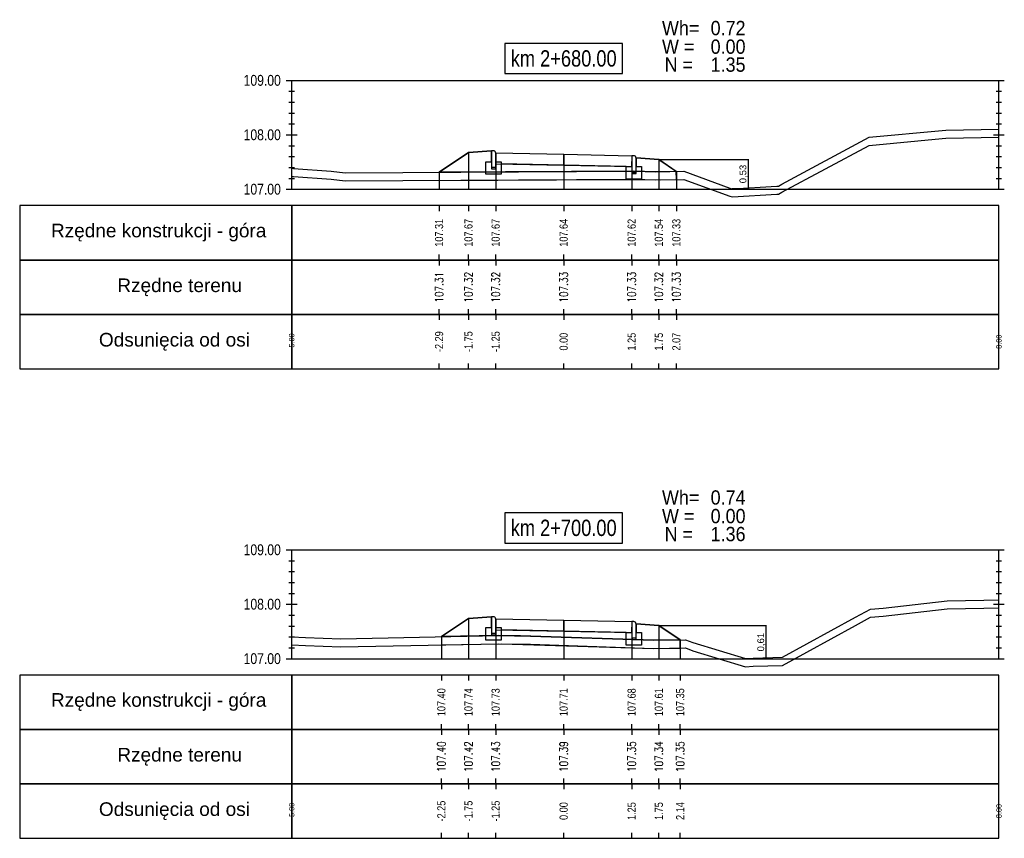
# Model space of a CAD drawing. Extents: x 7537626 to 7538805, y 5722894 to 5725486.
# Tile 45 of 105: x 7538282 to 7538300, y 5725395 to 5725410. Entities that reach past the tile are written whole.
import ezdxf

# ---------------------------------------------------------------- set-up
doc = ezdxf.new("R2010")
doc.units = 0
doc.header["$PDMODE"] = 35
doc.header["$PDSIZE"] = 0.3
for name, color, linetype in [('C-DROGI-PROFILE', 7, 'Continuous'), ('C-DROGI-PROFILE-ETYKIETY', 7, 'Continuous'), ('C-DROGI-PRZEKROJE-ETYKIETY', 7, 'Continuous'), ('C-POPRZECZKA-przekrój', 2, 'Continuous'), ('C-POPRZECZKA-widok', 1, 'Continuous')]:
    doc.layers.add(name, color=color, linetype=linetype)
for name, color, linetype, true_color in [('C-humus', 7, 'Continuous', 0x003df5), ('C-Teren', 7, 'Continuous', 0x008521), ('poprzeczki', 7, 'Continuous', 0x0000d6)]:
    doc.layers.add(name, color=color, linetype=linetype, true_color=true_color)
doc.layers.add('D-1.pow. hum.', color=7, linetype='Continuous', lineweight=30, plot=False)
doc.layers.add('D-3.nasyp', color=4, linetype='Continuous', lineweight=30, plot=False)
doc.layers.add('D-roboty-ziemne-opis', color=2, linetype='Continuous', lineweight=30)
doc.styles.add('2mm08', font='arial.ttf', dxfattribs={"width": 0.8})
doc.styles.add('opis_50', font='arial.ttf', dxfattribs={"height": 0.125})
doc.styles.get("Standard").update_dxf_attribs({"font": 'arial.ttf'})
doc.dimstyles.new('OPIS_50', dxfattribs={"dimscale": 0.5, "dimtxt": 0.125, "dimasz": 0.25, "dimexe": 0.1, "dimexo": 0.15, "dimgap": 0.1, "dimtad": 1, "dimzin": 0, "dimtxsty": 'opis_50', "dimblk": 'ARCHTICK', "dimcen": 0.15, "dimdle": 0.1, "dimaunit": 2, "dimadec": 4, "dimazin": 0, "dimtfac": 1, "dimtmove": 0, "dimatfit": 3, "dimfxl": 1, "dimarcsym": 0})

# ---------------------------------------------------------------- blocks, each defined once
blk = doc.blocks.new('_ArchTick')
at = {"color": 0, "linetype": 'ByBlock', "const_width": 0.15}
blk.add_lwpolyline([(-0.5, -0.5), (0.5, 0.5)], dxfattribs=at)
blk = doc.blocks.new('*D130')
at = {"layer": 'Defpoints', "color": 0, "transparency": 16777216}
for p in [(7538293.328, 5725407.883), (7538294.657, 5725407.356), (7538294.969, 5725407.356)]:
    blk.add_point(p, dxfattribs=at)
at = {"layer": 'poprzeczki', "color": 0, "lineweight": -2, "transparency": 16777216}
for p, q in [((7538293.343, 5725407.883), (7538294.979, 5725407.883)), ((7538294.969, 5725407.893), (7538294.969, 5725407.346)), ((7538294.672, 5725407.356), (7538294.979, 5725407.356))]:
    blk.add_line(p, q, dxfattribs=at)
at = {"layer": 'poprzeczki', "color": 0, "lineweight": -2, "transparency": 16777216, "xscale": 0.025, "yscale": 0.025, "zscale": 0.025}
for p, rotation in [((7538294.969, 5725407.883), 90), ((7538294.969, 5725407.356), 270)]:
    blk.add_blockref('_ArchTick', p, dxfattribs=dict(at, rotation=rotation))
at = {"layer": 'poprzeczki', "color": 0, "transparency": 16777216, "insert": (7538294.884, 5725407.619), "char_height": 0.125, "attachment_point": 5, "rotation": 90, "style": 'opis_50'}
blk.add_mtext('0,53', dxfattribs=at)
blk = doc.blocks.new('*D131')
at = {"layer": 'Defpoints', "color": 0, "transparency": 16777216}
for p in [(7538293.328, 5725399.321), (7538294.919, 5725398.716), (7538295.297, 5725398.716)]:
    blk.add_point(p, dxfattribs=at)
at = {"layer": 'poprzeczki', "color": 0, "lineweight": -2, "transparency": 16777216}
for p, q in [((7538293.343, 5725399.321), (7538295.307, 5725399.321)), ((7538295.297, 5725399.331), (7538295.297, 5725398.706)), ((7538294.934, 5725398.716), (7538295.307, 5725398.716))]:
    blk.add_line(p, q, dxfattribs=at)
at = {"layer": 'poprzeczki', "color": 0, "lineweight": -2, "transparency": 16777216, "xscale": 0.025, "yscale": 0.025, "zscale": 0.025}
for p, rotation in [((7538295.297, 5725399.321), 90), ((7538295.297, 5725398.716), 270)]:
    blk.add_blockref('_ArchTick', p, dxfattribs=dict(at, rotation=rotation))
at = {"layer": 'poprzeczki', "color": 0, "transparency": 16777216, "insert": (7538295.212, 5725399.018), "char_height": 0.125, "attachment_point": 5, "rotation": 90, "style": 'opis_50'}
blk.add_mtext('0,61', dxfattribs=at)

msp = doc.modelspace()

# ---------------------------------------------------------------- linework, layer by layer
at = {"layer": 'C-DROGI-PROFILE', "color": 7, "linetype": 'Continuous', "lineweight": -3}
for p, q in [((7538289.288, 5725407.039), (7538289.288, 5725406.939)), ((7538289.828, 5725407.039), (7538289.828, 5725406.939)), ((7538290.328, 5725407.039), (7538290.328, 5725406.939)), ((7538291.578, 5725407.039), (7538291.578, 5725406.939)), ((7538292.828, 5725407.039), (7538292.828, 5725406.939)), ((7538293.328, 5725407.039), (7538293.328, 5725406.939)), ((7538293.65, 5725407.039), (7538293.65, 5725406.939)), ((7538289.288, 5725406.039), (7538289.288, 5725406.139)), ((7538289.828, 5725406.039), (7538289.828, 5725406.139)), ((7538290.328, 5725406.039), (7538290.328, 5725406.139)), ((7538291.578, 5725406.039), (7538291.578, 5725406.139)), ((7538292.828, 5725406.039), (7538292.828, 5725406.139)), ((7538293.328, 5725406.039), (7538293.328, 5725406.139)), ((7538293.65, 5725406.039), (7538293.65, 5725406.139)), ((7538289.288, 5725406.039), (7538289.288, 5725405.939)), ((7538289.828, 5725406.039), (7538289.828, 5725405.939)), ((7538290.328, 5725406.039), (7538290.328, 5725405.939)), ((7538291.578, 5725406.039), (7538291.578, 5725405.939)), ((7538292.828, 5725406.039), (7538292.828, 5725405.939)), ((7538293.328, 5725406.039), (7538293.328, 5725405.939)), ((7538293.65, 5725406.039), (7538293.65, 5725405.939)), ((7538289.288, 5725405.039), (7538289.288, 5725405.139)), ((7538289.288, 5725405.039), (7538289.288, 5725404.939)), ((7538289.828, 5725405.039), (7538289.828, 5725405.139)), ((7538289.828, 5725405.039), (7538289.828, 5725404.939)), ((7538290.328, 5725405.039), (7538290.328, 5725405.139)), ((7538290.328, 5725405.039), (7538290.328, 5725404.939)), ((7538291.578, 5725405.039), (7538291.578, 5725405.139)), ((7538291.578, 5725405.039), (7538291.578, 5725404.939)), ((7538292.828, 5725405.039), (7538292.828, 5725405.139)), ((7538292.828, 5725405.039), (7538292.828, 5725404.939)), ((7538293.328, 5725405.039), (7538293.328, 5725405.139)), ((7538293.328, 5725405.039), (7538293.328, 5725404.939)), ((7538293.65, 5725405.039), (7538293.65, 5725405.139)), ((7538293.65, 5725405.039), (7538293.65, 5725404.939)), ((7538289.288, 5725404.039), (7538289.288, 5725404.139)), ((7538289.828, 5725404.039), (7538289.828, 5725404.139)), ((7538290.328, 5725404.039), (7538290.328, 5725404.139)), ((7538291.578, 5725404.039), (7538291.578, 5725404.139)), ((7538292.828, 5725404.039), (7538292.828, 5725404.139)), ((7538293.328, 5725404.039), (7538293.328, 5725404.139)), ((7538293.65, 5725404.039), (7538293.65, 5725404.139)), ((7538289.33, 5725398.414), (7538289.33, 5725398.314)), ((7538289.828, 5725398.414), (7538289.828, 5725398.314)), ((7538290.328, 5725398.414), (7538290.328, 5725398.314)), ((7538291.578, 5725398.414), (7538291.578, 5725398.314)), ((7538292.828, 5725398.414), (7538292.828, 5725398.314)), ((7538293.328, 5725398.414), (7538293.328, 5725398.314)), ((7538293.72, 5725398.414), (7538293.72, 5725398.314)), ((7538289.33, 5725397.414), (7538289.33, 5725397.514)), ((7538289.828, 5725397.414), (7538289.828, 5725397.514)), ((7538290.328, 5725397.414), (7538290.328, 5725397.514)), ((7538291.578, 5725397.414), (7538291.578, 5725397.514)), ((7538292.828, 5725397.414), (7538292.828, 5725397.514)), ((7538293.328, 5725397.414), (7538293.328, 5725397.514)), ((7538293.72, 5725397.414), (7538293.72, 5725397.514)), ((7538289.33, 5725397.414), (7538289.33, 5725397.314)), ((7538289.828, 5725397.414), (7538289.828, 5725397.314)), ((7538290.328, 5725397.414), (7538290.328, 5725397.314)), ((7538291.578, 5725397.414), (7538291.578, 5725397.314)), ((7538292.828, 5725397.414), (7538292.828, 5725397.314)), ((7538293.328, 5725397.414), (7538293.328, 5725397.314)), ((7538293.72, 5725397.414), (7538293.72, 5725397.314)), ((7538289.33, 5725396.414), (7538289.33, 5725396.514)), ((7538289.33, 5725396.414), (7538289.33, 5725396.314)), ((7538289.828, 5725396.414), (7538289.828, 5725396.514)), ((7538289.828, 5725396.414), (7538289.828, 5725396.314)), ((7538290.328, 5725396.414), (7538290.328, 5725396.514)), ((7538290.328, 5725396.414), (7538290.328, 5725396.314)), ((7538291.578, 5725396.414), (7538291.578, 5725396.514)), ((7538291.578, 5725396.414), (7538291.578, 5725396.314)), ((7538292.828, 5725396.414), (7538292.828, 5725396.514)), ((7538292.828, 5725396.414), (7538292.828, 5725396.314)), ((7538293.328, 5725396.414), (7538293.328, 5725396.514)), ((7538293.328, 5725396.414), (7538293.328, 5725396.314)), ((7538293.72, 5725396.414), (7538293.72, 5725396.514)), ((7538293.72, 5725396.414), (7538293.72, 5725396.314)), ((7538289.33, 5725395.414), (7538289.33, 5725395.514)), ((7538289.828, 5725395.414), (7538289.828, 5725395.514)), ((7538290.328, 5725395.414), (7538290.328, 5725395.514)), ((7538291.578, 5725395.414), (7538291.578, 5725395.514)), ((7538292.828, 5725395.414), (7538292.828, 5725395.514)), ((7538293.328, 5725395.414), (7538293.328, 5725395.514)), ((7538293.72, 5725395.414), (7538293.72, 5725395.514))]:
    msp.add_line(p, q, dxfattribs=at)
at = {"layer": 'C-DROGI-PROFILE', "color": 1, "linetype": 'Continuous', "lineweight": -3}
for points in [[(7538286.578, 5725406.039), (7538286.578, 5725407.039), (7538281.578, 5725407.039), (7538281.578, 5725406.039)], [(7538286.578, 5725406.039), (7538299.578, 5725406.039), (7538299.578, 5725407.039), (7538286.578, 5725407.039)], [(7538286.578, 5725405.039), (7538286.578, 5725406.039), (7538281.578, 5725406.039), (7538281.578, 5725405.039)], [(7538286.578, 5725405.039), (7538299.578, 5725405.039), (7538299.578, 5725406.039), (7538286.578, 5725406.039)], [(7538286.578, 5725404.039), (7538286.578, 5725405.039), (7538281.578, 5725405.039), (7538281.578, 5725404.039)], [(7538286.578, 5725404.039), (7538299.578, 5725404.039), (7538299.578, 5725405.039), (7538286.578, 5725405.039)], [(7538286.578, 5725397.414), (7538286.578, 5725398.414), (7538281.578, 5725398.414), (7538281.578, 5725397.414)], [(7538286.578, 5725397.414), (7538299.578, 5725397.414), (7538299.578, 5725398.414), (7538286.578, 5725398.414)], [(7538286.578, 5725396.414), (7538286.578, 5725397.414), (7538281.578, 5725397.414), (7538281.578, 5725396.414)], [(7538286.578, 5725396.414), (7538299.578, 5725396.414), (7538299.578, 5725397.414), (7538286.578, 5725397.414)], [(7538286.578, 5725395.414), (7538286.578, 5725396.414), (7538281.578, 5725396.414), (7538281.578, 5725395.414)], [(7538286.578, 5725395.414), (7538299.578, 5725395.414), (7538299.578, 5725396.414), (7538286.578, 5725396.414)]]:
    msp.add_3dface(points, dxfattribs=at)
at = {"layer": 'C-DROGI-PRZEKROJE-ETYKIETY', "color": 1, "linetype": 'Continuous', "lineweight": -3}
for p, q in [((7538289.828, 5725408.013), (7538289.828, 5725407.339)), ((7538290.328, 5725408.006), (7538290.328, 5725407.339)), ((7538291.578, 5725407.981), (7538291.578, 5725407.339)), ((7538292.828, 5725407.956), (7538292.828, 5725407.339)), ((7538293.328, 5725407.883), (7538293.328, 5725407.339)), ((7538289.288, 5725407.653), (7538289.288, 5725407.339)), ((7538293.65, 5725407.668), (7538293.65, 5725407.339)), ((7538289.828, 5725399.451), (7538289.828, 5725398.714)), ((7538290.328, 5725399.445), (7538290.328, 5725398.714)), ((7538291.578, 5725399.42), (7538291.578, 5725398.714)), ((7538292.828, 5725399.395), (7538292.828, 5725398.714)), ((7538293.328, 5725399.321), (7538293.328, 5725398.714)), ((7538289.33, 5725399.119), (7538289.33, 5725398.714)), ((7538293.72, 5725399.059), (7538293.72, 5725398.714))]:
    msp.add_line(p, q, dxfattribs=at)
at = {"layer": 'C-humus'}
for p, q in [((7538298.601, 5725408.278), (7538299.578, 5725408.294)), ((7538295.59, 5725407.283), (7538297.195, 5725408.146)), ((7538297.195, 5725408.146), (7538298.536, 5725408.27)), ((7538298.536, 5725408.27), (7538298.601, 5725408.278)), ((7538286.578, 5725407.574), (7538286.613, 5725407.573)), ((7538286.613, 5725407.573), (7538287.302, 5725407.523)), ((7538287.302, 5725407.523), (7538287.56, 5725407.493)), ((7538287.56, 5725407.493), (7538292.875, 5725407.523)), ((7538292.875, 5725407.523), (7538293.271, 5725407.512)), ((7538293.271, 5725407.512), (7538293.786, 5725407.52)), ((7538293.786, 5725407.52), (7538294.634, 5725407.212)), ((7538294.634, 5725407.212), (7538294.679, 5725407.199)), ((7538294.679, 5725407.199), (7538295.499, 5725407.247)), ((7538295.499, 5725407.247), (7538295.525, 5725407.247)), ((7538295.525, 5725407.247), (7538295.59, 5725407.283)), ((7538297.451, 5725399.495), (7538298.628, 5725399.629)), ((7538298.628, 5725399.629), (7538299.304, 5725399.641)), ((7538299.304, 5725399.641), (7538299.578, 5725399.647)), ((7538296.94, 5725399.324), (7538297.219, 5725399.474)), ((7538297.219, 5725399.474), (7538297.451, 5725399.495)), ((7538295.599, 5725398.591), (7538296.94, 5725399.324)), ((7538286.578, 5725398.968), (7538286.829, 5725398.954)), ((7538286.829, 5725398.954), (7538287.479, 5725398.931)), ((7538287.479, 5725398.931), (7538290.371, 5725398.99)), ((7538290.371, 5725398.99), (7538290.966, 5725398.979)), ((7538290.966, 5725398.979), (7538293.229, 5725398.902)), ((7538293.229, 5725398.902), (7538293.816, 5725398.911)), ((7538293.816, 5725398.911), (7538293.954, 5725398.861)), ((7538293.954, 5725398.861), (7538294.919, 5725398.566)), ((7538294.919, 5725398.566), (7538295.061, 5725398.574)), ((7538295.061, 5725398.574), (7538295.599, 5725398.591))]:
    msp.add_line(p, q, dxfattribs=at)
at = {"layer": 'C-POPRZECZKA-przekrój', "color": 2, "linetype": 'Continuous', "lineweight": -3}
for p, q in [((7538289.288, 5725407.653), (7538289.828, 5725408.013)), ((7538289.828, 5725408.013), (7538290.248, 5725408.046)), ((7538290.288, 5725408.046), (7538290.248, 5725408.046)), ((7538290.248, 5725408.046), (7538290.248, 5725407.716)), ((7538290.293, 5725408.046), (7538290.288, 5725408.046)), ((7538290.302, 5725408.044), (7538290.293, 5725408.046)), ((7538290.31, 5725408.04), (7538290.302, 5725408.044)), ((7538290.316, 5725408.035), (7538290.31, 5725408.04)), ((7538290.32, 5725408.029), (7538290.316, 5725408.035)), ((7538290.325, 5725408.022), (7538290.32, 5725408.029)), ((7538290.327, 5725408.014), (7538290.325, 5725408.022)), ((7538290.328, 5725408.006), (7538290.327, 5725408.014)), ((7538290.328, 5725408.006), (7538291.578, 5725407.981)), ((7538290.328, 5725408.006), (7538290.329, 5725407.806)), ((7538290.328, 5725407.716), (7538290.328, 5725408.006)), ((7538290.328, 5725408.006), (7538290.328, 5725407.846)), ((7538291.578, 5725407.781), (7538291.578, 5725407.981)), ((7538291.578, 5725407.981), (7538292.828, 5725407.956)), ((7538292.828, 5725407.956), (7538292.827, 5725407.756)), ((7538292.868, 5725407.956), (7538292.828, 5725407.956)), ((7538292.828, 5725407.956), (7538292.828, 5725407.626)), ((7538292.873, 5725407.956), (7538292.868, 5725407.956)), ((7538292.882, 5725407.954), (7538292.873, 5725407.956)), ((7538292.89, 5725407.95), (7538292.882, 5725407.954)), ((7538292.896, 5725407.945), (7538292.89, 5725407.95)), ((7538292.9, 5725407.939), (7538292.896, 5725407.945)), ((7538292.905, 5725407.932), (7538292.9, 5725407.939)), ((7538292.907, 5725407.924), (7538292.905, 5725407.932)), ((7538290.148, 5725407.616), (7538290.148, 5725407.846)), ((7538290.148, 5725407.846), (7538290.248, 5725407.846)), ((7538290.248, 5725407.846), (7538290.248, 5725407.746)), ((7538290.328, 5725407.846), (7538290.428, 5725407.846)), ((7538290.329, 5725407.806), (7538291.578, 5725407.781)), ((7538290.428, 5725407.846), (7538290.428, 5725407.616)), ((7538291.578, 5725407.781), (7538292.827, 5725407.756)), ((7538292.728, 5725407.526), (7538292.728, 5725407.756)), ((7538292.728, 5725407.756), (7538292.828, 5725407.756)), ((7538292.828, 5725407.756), (7538292.828, 5725407.656)), ((7538292.908, 5725407.916), (7538292.907, 5725407.924)), ((7538292.908, 5725407.626), (7538292.908, 5725407.916)), ((7538292.908, 5725407.916), (7538292.908, 5725407.756)), ((7538292.908, 5725407.916), (7538293.328, 5725407.883)), ((7538292.908, 5725407.756), (7538293.008, 5725407.756)), ((7538293.008, 5725407.756), (7538293.008, 5725407.526)), ((7538293.328, 5725407.883), (7538293.65, 5725407.668)), ((7538290.428, 5725407.616), (7538290.148, 5725407.616)), ((7538290.248, 5725407.746), (7538290.328, 5725407.746)), ((7538290.248, 5725407.716), (7538290.328, 5725407.716)), ((7538292.828, 5725407.656), (7538292.908, 5725407.656)), ((7538292.828, 5725407.626), (7538292.908, 5725407.626)), ((7538293.008, 5725407.526), (7538292.728, 5725407.526)), ((7538289.33, 5725399.119), (7538289.828, 5725399.451)), ((7538289.828, 5725399.451), (7538290.248, 5725399.485)), ((7538290.288, 5725399.485), (7538290.248, 5725399.485)), ((7538290.248, 5725399.485), (7538290.248, 5725399.155)), ((7538290.293, 5725399.484), (7538290.288, 5725399.485)), ((7538290.302, 5725399.482), (7538290.293, 5725399.484)), ((7538290.31, 5725399.478), (7538290.302, 5725399.482)), ((7538290.316, 5725399.473), (7538290.31, 5725399.478)), ((7538290.32, 5725399.468), (7538290.316, 5725399.473)), ((7538290.325, 5725399.46), (7538290.32, 5725399.468)), ((7538290.327, 5725399.452), (7538290.325, 5725399.46)), ((7538290.328, 5725399.445), (7538290.327, 5725399.452)), ((7538290.328, 5725399.445), (7538291.578, 5725399.42)), ((7538290.328, 5725399.445), (7538290.329, 5725399.245)), ((7538290.328, 5725399.155), (7538290.328, 5725399.445)), ((7538290.328, 5725399.445), (7538290.328, 5725399.285)), ((7538290.148, 5725399.055), (7538290.148, 5725399.285)), ((7538290.148, 5725399.285), (7538290.248, 5725399.285)), ((7538290.248, 5725399.285), (7538290.248, 5725399.185)), ((7538290.328, 5725399.285), (7538290.428, 5725399.285)), ((7538290.329, 5725399.245), (7538291.578, 5725399.22)), ((7538290.428, 5725399.285), (7538290.428, 5725399.055)), ((7538291.578, 5725399.22), (7538291.578, 5725399.42)), ((7538291.578, 5725399.42), (7538292.828, 5725399.395)), ((7538292.828, 5725399.395), (7538292.827, 5725399.195)), ((7538292.868, 5725399.395), (7538292.828, 5725399.395)), ((7538292.828, 5725399.395), (7538292.828, 5725399.065)), ((7538292.873, 5725399.394), (7538292.868, 5725399.395)), ((7538292.882, 5725399.392), (7538292.873, 5725399.394)), ((7538292.89, 5725399.388), (7538292.882, 5725399.392)), ((7538292.896, 5725399.383), (7538292.89, 5725399.388)), ((7538292.9, 5725399.378), (7538292.896, 5725399.383)), ((7538292.905, 5725399.37), (7538292.9, 5725399.378)), ((7538292.907, 5725399.362), (7538292.905, 5725399.37)), ((7538292.908, 5725399.355), (7538292.907, 5725399.362)), ((7538292.908, 5725399.065), (7538292.908, 5725399.355)), ((7538292.908, 5725399.355), (7538292.908, 5725399.195)), ((7538292.908, 5725399.355), (7538293.328, 5725399.321)), ((7538293.328, 5725399.321), (7538293.72, 5725399.059)), ((7538290.248, 5725399.185), (7538290.328, 5725399.185)), ((7538290.248, 5725399.155), (7538290.328, 5725399.155)), ((7538291.578, 5725399.22), (7538292.827, 5725399.195)), ((7538292.728, 5725398.965), (7538292.728, 5725399.195)), ((7538292.728, 5725399.195), (7538292.828, 5725399.195)), ((7538292.828, 5725399.195), (7538292.828, 5725399.095)), ((7538292.828, 5725399.095), (7538292.908, 5725399.095)), ((7538292.828, 5725399.065), (7538292.908, 5725399.065)), ((7538292.908, 5725399.195), (7538293.008, 5725399.195)), ((7538293.008, 5725399.195), (7538293.008, 5725398.965)), ((7538290.428, 5725399.055), (7538290.148, 5725399.055)), ((7538293.008, 5725398.965), (7538292.728, 5725398.965))]:
    msp.add_line(p, q, dxfattribs=at)
at = {"layer": 'C-POPRZECZKA-widok', "color": 1, "linetype": 'Continuous', "lineweight": -3}
for p, q in [((7538286.478, 5725409.339), (7538299.678, 5725409.339)), ((7538286.578, 5725407.339), (7538286.578, 5725409.339)), ((7538299.578, 5725407.339), (7538299.578, 5725409.339)), ((7538286.528, 5725409.139), (7538286.628, 5725409.139)), ((7538299.528, 5725409.139), (7538299.628, 5725409.139)), ((7538286.528, 5725408.939), (7538286.628, 5725408.939)), ((7538299.528, 5725408.939), (7538299.628, 5725408.939)), ((7538286.528, 5725408.739), (7538286.628, 5725408.739)), ((7538299.528, 5725408.739), (7538299.628, 5725408.739)), ((7538286.528, 5725408.539), (7538286.628, 5725408.539)), ((7538299.528, 5725408.539), (7538299.628, 5725408.539)), ((7538286.478, 5725408.339), (7538286.678, 5725408.339)), ((7538286.528, 5725408.339), (7538286.628, 5725408.339)), ((7538299.478, 5725408.339), (7538299.678, 5725408.339)), ((7538299.528, 5725408.339), (7538299.628, 5725408.339)), ((7538286.528, 5725408.139), (7538286.628, 5725408.139)), ((7538299.528, 5725408.139), (7538299.628, 5725408.139)), ((7538286.528, 5725407.939), (7538286.628, 5725407.939)), ((7538299.528, 5725407.939), (7538299.628, 5725407.939)), ((7538286.528, 5725407.739), (7538286.628, 5725407.739)), ((7538299.528, 5725407.739), (7538299.628, 5725407.739)), ((7538286.528, 5725407.539), (7538286.628, 5725407.539)), ((7538299.528, 5725407.539), (7538299.628, 5725407.539)), ((7538286.478, 5725407.339), (7538299.678, 5725407.339)), ((7538286.478, 5725400.714), (7538299.678, 5725400.714)), ((7538286.578, 5725398.714), (7538286.578, 5725400.714)), ((7538299.578, 5725398.714), (7538299.578, 5725400.714)), ((7538286.528, 5725400.514), (7538286.628, 5725400.514)), ((7538299.528, 5725400.514), (7538299.628, 5725400.514)), ((7538286.528, 5725400.314), (7538286.628, 5725400.314)), ((7538299.528, 5725400.314), (7538299.628, 5725400.314)), ((7538286.528, 5725400.114), (7538286.628, 5725400.114)), ((7538299.528, 5725400.114), (7538299.628, 5725400.114)), ((7538286.528, 5725399.914), (7538286.628, 5725399.914)), ((7538299.528, 5725399.914), (7538299.628, 5725399.914)), ((7538286.478, 5725399.714), (7538286.678, 5725399.714)), ((7538286.528, 5725399.714), (7538286.628, 5725399.714)), ((7538299.478, 5725399.714), (7538299.678, 5725399.714)), ((7538299.528, 5725399.714), (7538299.628, 5725399.714)), ((7538286.528, 5725399.514), (7538286.628, 5725399.514)), ((7538299.528, 5725399.514), (7538299.628, 5725399.514)), ((7538286.528, 5725399.314), (7538286.628, 5725399.314)), ((7538299.528, 5725399.314), (7538299.628, 5725399.314)), ((7538286.528, 5725399.114), (7538286.628, 5725399.114)), ((7538299.528, 5725399.114), (7538299.628, 5725399.114)), ((7538286.528, 5725398.914), (7538286.628, 5725398.914)), ((7538299.528, 5725398.914), (7538299.628, 5725398.914)), ((7538286.478, 5725398.714), (7538299.678, 5725398.714))]:
    msp.add_line(p, q, dxfattribs=at)
at = {"layer": 'C-POPRZECZKA-widok', "color": 3, "linetype": 'Continuous', "lineweight": -3}
for points in [[(7538290.498, 5725409.464), (7538292.658, 5725409.464), (7538292.658, 5725410.02), (7538290.498, 5725410.02)], [(7538290.498, 5725400.839), (7538292.658, 5725400.839), (7538292.658, 5725401.395), (7538290.498, 5725401.395)]]:
    msp.add_3dface(points, dxfattribs=at)
at = {"layer": 'C-Teren'}
for p, q in [((7538295.59, 5725407.433), (7538297.195, 5725408.296)), ((7538297.195, 5725408.296), (7538298.536, 5725408.42)), ((7538298.536, 5725408.42), (7538298.601, 5725408.428)), ((7538298.601, 5725408.428), (7538299.578, 5725408.444)), ((7538286.578, 5725407.724), (7538286.613, 5725407.723)), ((7538286.613, 5725407.723), (7538287.302, 5725407.673)), ((7538287.302, 5725407.673), (7538287.56, 5725407.643)), ((7538287.56, 5725407.643), (7538292.875, 5725407.673)), ((7538292.875, 5725407.673), (7538293.271, 5725407.662)), ((7538293.271, 5725407.662), (7538293.786, 5725407.67)), ((7538293.786, 5725407.67), (7538294.634, 5725407.362)), ((7538294.679, 5725407.349), (7538295.499, 5725407.397)), ((7538295.499, 5725407.397), (7538295.525, 5725407.397)), ((7538295.525, 5725407.397), (7538295.59, 5725407.433)), ((7538294.634, 5725407.362), (7538294.679, 5725407.349)), ((7538298.628, 5725399.779), (7538299.304, 5725399.791)), ((7538299.304, 5725399.791), (7538299.578, 5725399.797)), ((7538296.94, 5725399.474), (7538297.219, 5725399.624)), ((7538297.219, 5725399.624), (7538297.451, 5725399.645)), ((7538297.451, 5725399.645), (7538298.628, 5725399.779)), ((7538295.599, 5725398.741), (7538296.94, 5725399.474)), ((7538286.578, 5725399.118), (7538286.829, 5725399.104)), ((7538286.829, 5725399.104), (7538287.479, 5725399.081)), ((7538287.479, 5725399.081), (7538290.371, 5725399.14)), ((7538290.371, 5725399.14), (7538290.966, 5725399.129)), ((7538290.966, 5725399.129), (7538293.229, 5725399.052)), ((7538293.229, 5725399.052), (7538293.816, 5725399.061)), ((7538293.816, 5725399.061), (7538293.954, 5725399.011)), ((7538293.954, 5725399.011), (7538294.919, 5725398.716)), ((7538294.919, 5725398.716), (7538295.061, 5725398.724)), ((7538295.061, 5725398.724), (7538295.599, 5725398.741))]:
    msp.add_line(p, q, dxfattribs=at)
at = {"layer": 'D-1.pow. hum.'}
for points in [[(7538289.288, 5725407.653), (7538289.288, 5725407.503), (7538292.526, 5725407.521), (7538293.364, 5725407.513), (7538293.65, 5725407.518), (7538293.648, 5725407.668), (7538293.271, 5725407.662), (7538292.857, 5725407.673), (7538291.723, 5725407.667), (7538289.288, 5725407.653)], [(7538289.33, 5725399.119), (7538289.33, 5725398.969), (7538290.431, 5725398.989), (7538293.229, 5725398.902), (7538293.72, 5725398.909), (7538293.72, 5725399.059), (7538293.229, 5725399.052), (7538291.719, 5725399.104), (7538290.785, 5725399.133), (7538290.371, 5725399.14), (7538289.33, 5725399.119)]]:
    msp.add_lwpolyline(points, dxfattribs=at)
at = {"layer": 'D-3.nasyp'}
for points in [[(7538290.148, 5725407.616), (7538290.148, 5725407.846), (7538290.248, 5725407.846), (7538290.248, 5725408.046), (7538289.828, 5725408.013), (7538289.288, 5725407.653), (7538289.289, 5725407.503), (7538292.378, 5725407.52), (7538293.364, 5725407.513), (7538293.65, 5725407.518), (7538293.648, 5725407.668), (7538293.328, 5725407.883), (7538292.908, 5725407.916), (7538292.908, 5725407.756), (7538293.008, 5725407.756), (7538293.008, 5725407.526), (7538292.728, 5725407.526), (7538292.728, 5725407.756), (7538290.428, 5725407.804), (7538290.428, 5725407.616), (7538290.148, 5725407.616)], [(7538290.148, 5725399.055), (7538290.148, 5725399.285), (7538290.248, 5725399.285), (7538290.248, 5725399.485), (7538289.828, 5725399.451), (7538289.33, 5725399.119), (7538289.333, 5725398.969), (7538290.431, 5725398.989), (7538293.229, 5725398.902), (7538293.72, 5725398.909), (7538293.72, 5725399.059), (7538293.328, 5725399.321), (7538292.908, 5725399.355), (7538292.908, 5725399.195), (7538293.008, 5725399.195), (7538293.008, 5725398.965), (7538292.728, 5725398.965), (7538292.728, 5725399.195), (7538290.428, 5725399.243), (7538290.428, 5725399.055), (7538290.153, 5725399.055), (7538290.148, 5725399.055)]]:
    msp.add_lwpolyline(points, dxfattribs=at)

# ---------------------------------------------------------------- texts
at = {"layer": 'C-DROGI-PROFILE', "color": 2}
for s, p in [('Rzędne konstrukcji - góra', (7538282.153, 5725406.456)), ('Rzędne terenu', (7538283.373, 5725405.45)), ('Odsunięcia od osi', (7538283.034, 5725404.45)), ('Rzędne konstrukcji - góra', (7538282.153, 5725397.831)), ('Rzędne terenu', (7538283.373, 5725396.825)), ('Odsunięcia od osi', (7538283.034, 5725395.825))]:
    msp.add_text(s, height=0.25, dxfattribs=at).set_placement(p)
at = {"layer": 'C-DROGI-PROFILE-ETYKIETY', "color": 1, "linetype": 'Continuous', "lineweight": -3, "char_height": 0.15, "attachment_point": 5, "rotation": 90, "style": '2mm08'}
for s, insert in [('107.64', (7538291.578, 5725406.539)), ('107.54', (7538293.328, 5725406.539)), ('107.31', (7538289.288, 5725406.539)), ('107.67', (7538289.828, 5725406.539)), ('107.67', (7538290.328, 5725406.539)), ('107.62', (7538292.828, 5725406.539)), ('107.33', (7538293.65, 5725406.539)), ('{\\Fsimplex.shx|c238;107.31}', (7538289.288, 5725405.539)), ('{\\Fsimplex.shx|c238;107.32}', (7538289.828, 5725405.539)), ('{\\Fsimplex.shx|c238;107.32}', (7538290.328, 5725405.539)), ('{\\Fsimplex.shx|c238;107.33}', (7538291.578, 5725405.539)), ('{\\Fsimplex.shx|c238;107.33}', (7538292.828, 5725405.539)), ('{\\Fsimplex.shx|c238;107.32}', (7538293.328, 5725405.539)), ('{\\Fsimplex.shx|c238;107.33}', (7538293.65, 5725405.539)), ('-2.29', (7538289.288, 5725404.539)), ('-1.75', (7538289.828, 5725404.539)), ('-1.25', (7538290.328, 5725404.539)), ('0.00', (7538291.578, 5725404.539)), ('1.25', (7538292.828, 5725404.539)), ('1.75', (7538293.328, 5725404.539)), ('2.07', (7538293.65, 5725404.539)), ('107.40', (7538289.33, 5725397.914)), ('107.74', (7538289.828, 5725397.914)), ('107.73', (7538290.328, 5725397.914)), ('107.71', (7538291.578, 5725397.914)), ('107.68', (7538292.828, 5725397.914)), ('107.61', (7538293.328, 5725397.914)), ('107.35', (7538293.72, 5725397.914)), ('{\\Fsimplex.shx|c238;107.40}', (7538289.33, 5725396.914)), ('{\\Fsimplex.shx|c238;107.42}', (7538289.828, 5725396.914)), ('{\\Fsimplex.shx|c238;107.43}', (7538290.328, 5725396.914)), ('{\\Fsimplex.shx|c238;107.39}', (7538291.578, 5725396.914)), ('{\\Fsimplex.shx|c238;107.35}', (7538292.828, 5725396.914)), ('{\\Fsimplex.shx|c238;107.34}', (7538293.328, 5725396.914)), ('{\\Fsimplex.shx|c238;107.35}', (7538293.72, 5725396.914)), ('-2.25', (7538289.33, 5725395.914)), ('-1.75', (7538289.828, 5725395.914)), ('-1.25', (7538290.328, 5725395.914)), ('0.00', (7538291.578, 5725395.914)), ('1.25', (7538292.828, 5725395.914)), ('1.75', (7538293.328, 5725395.914)), ('2.14', (7538293.72, 5725395.914))]:
    msp.add_mtext(s, dxfattribs=dict(at, insert=insert))
at = {"layer": 'C-DROGI-PROFILE-ETYKIETY', "color": 7, "linetype": 'Continuous', "lineweight": -3, "char_height": 0.1, "attachment_point": 5, "rotation": 90, "style": '2mm08'}
for s, insert in [('-5.00', (7538286.578, 5725404.539)), ('8.00', (7538299.578, 5725404.539)), ('-5.00', (7538286.578, 5725395.914)), ('8.00', (7538299.578, 5725395.914))]:
    msp.add_mtext(s, dxfattribs=dict(at, insert=insert))
at = {"layer": 'C-POPRZECZKA-widok', "color": 3, "linetype": 'Continuous', "lineweight": -3, "char_height": 0.3, "attachment_point": 8, "style": '2mm08'}
for s, insert in [('km 2+680.00', (7538291.578, 5725409.589)), ('km 2+700.00', (7538291.578, 5725400.964))]:
    msp.add_mtext(s, dxfattribs=dict(at, insert=insert))
at = {"layer": 'C-POPRZECZKA-widok', "color": 1, "linetype": 'Continuous', "lineweight": -3, "char_height": 0.2, "attachment_point": 6, "style": '2mm08'}
for s, insert in [('109.00', (7538286.378, 5725409.339)), ('108.00', (7538286.378, 5725408.339)), ('107.00', (7538286.378, 5725407.339)), ('109.00', (7538286.378, 5725400.714)), ('108.00', (7538286.378, 5725399.714)), ('107.00', (7538286.378, 5725398.714))]:
    msp.add_mtext(s, dxfattribs=dict(at, insert=insert))
at = {"layer": 'D-roboty-ziemne-opis', "lineweight": 25, "width": 0.9}
for s, p in [('Wh=', (7538293.385, 5725410.17)), ('0.72', (7538294.279, 5725410.17)), ('W =', (7538293.385, 5725409.828)), ('0.00', (7538294.279, 5725409.828)), ('N =', (7538293.433, 5725409.498)), ('1.35', (7538294.279, 5725409.498)), ('Wh=', (7538293.385, 5725401.545)), ('0.74', (7538294.279, 5725401.545)), ('W =', (7538293.385, 5725401.203)), ('0.00', (7538294.279, 5725401.203)), ('N =', (7538293.433, 5725400.873)), ('1.36', (7538294.279, 5725400.873))]:
    msp.add_text(s, height=0.2625, dxfattribs=at).set_placement(p)

# ---------------------------------------------------------------- dimensions: what is measured, and where the dimension line sits
at = {"layer": 'poprzeczki'}
for base, p1, p2, picture, middle in [((7538294.969, 5725407.356), (7538293.328, 5725407.883), (7538294.657, 5725407.356), '*D130', (7538294.884, 5725407.619)), ((7538295.2975, 5725398.7157), (7538293.3278, 5725399.321), (7538294.919, 5725398.7157), '*D131', (7538295.2124, 5725399.0183))]:
    dim = msp.add_linear_dim(base=base, p1=p1, p2=p2, angle=90, dimstyle='OPIS_50', override={"dimscale": 0.1}, dxfattribs=at)
    dim.commit()
    dim.dimension.update_dxf_attribs({"geometry": picture, "text_midpoint": middle})

doc.saveas('drawing.dxf')
